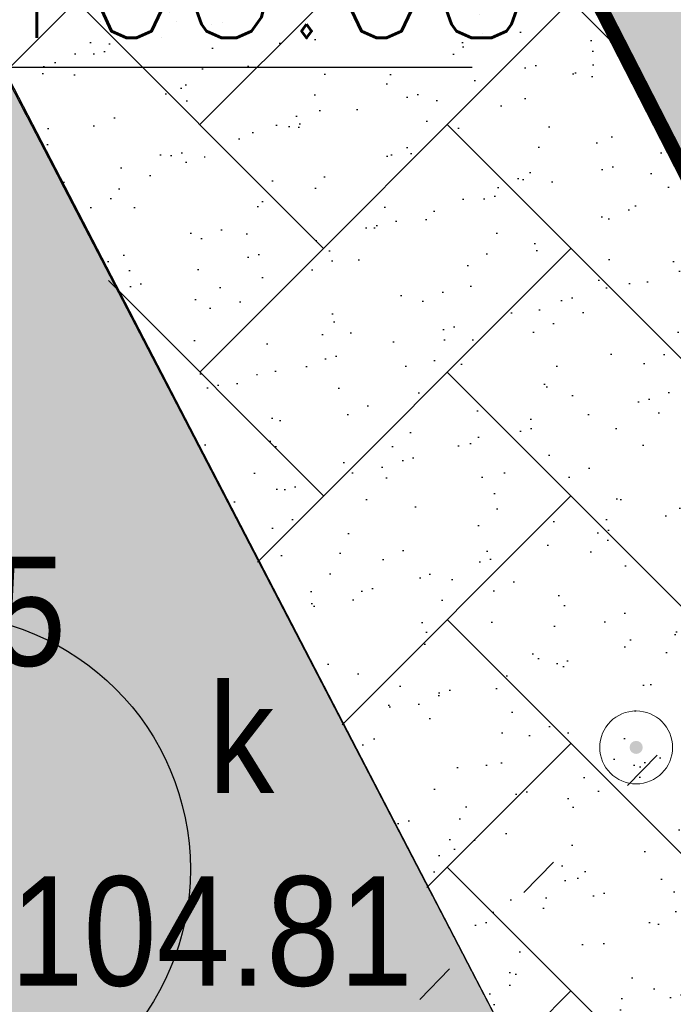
# Model space of a CAD drawing. Extents: x 7489187 to 7491099, y 5781939 to 5785132.
# Tile 55 of 217: x 7490406.17 to 7490410.66, y 5784322.32 to 5784329.07. Entities that reach past the tile are written whole.
import ezdxf
from ezdxf import colors
from ezdxf.entities.mleader import LeaderData, LeaderLine
from ezdxf.enums import TextEntityAlignment as Align
from ezdxf.math import Vec2, Vec3

# ---------------------------------------------------------------- set-up
doc = ezdxf.new("R2010")
doc.units = 0
doc.header["$MEASUREMENT"] = 0
for name, pattern in [('1.5_0.5', [2, 1.5, -0.5]), ('DYN_DIM', [1.0221568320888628, 0.2920448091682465, -0.7301120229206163]), ('HIDDEN', [0.375, 0.25, -0.125])]:
    doc.linetypes.add(name, pattern=pattern)
doc.layers.get('0').update_dxf_attribs({"linetype": 'CONTINUOUS', "lineweight": 5})
doc.layers.get('Defpoints').update_dxf_attribs({"linetype": 'CONTINUOUS'})
doc.layers.get('Defpoints').transparency = 0.8
doc.layers.add('___mpzp_linia zabudowy', color=7, linetype='CONTINUOUS')
for name, color, linetype, lineweight in [('___wymiary', 1, 'CONTINUOUS', 20), ('___wysokość - istniejąca', 210, 'CONTINUOUS', 20), ('__PROJ_DR_szraf zieleń', 141, 'CONTINUOUS', 30), ('_ISTN__DR_szraf utwardzenia', 8, 'CONTINUOUS', 15), ('_ISTN__DR_szraf zieleń', 8, 'CONTINUOUS', 30), ('_ISTN__Z_zieleń do zachowania', 8, 'CONTINUOUS', 30), ('_ISTN_ROZBIÓRKA_DR_szraf utwardzenia', 40, 'CONTINUOUS', 15), ('_ISTN_ROZBIÓRKA_DR_szraf zieleń', 40, 'CONTINUOUS', 30), ('_ROZBIÓRKA_DR_krawężnik', 7, 'NIEIST_1', 30), ('_ROZBIÓRKA_DR_szraf utwardzenia', 11, 'CONTINUOUS', 15)]:
    doc.layers.add(name, color=color, linetype=linetype, lineweight=lineweight)
for name, color, linetype, transparency in [('jezdnia (powierzchnia)', 7, 'CONTINUOUS', 0.8), ('krawężnik (linia)', 7, 'CONTINUOUS', 0.8), ('punkt o określonej wysokości (sieć kanalizacyjna)', 7, 'CONTINUOUS', 0.8), ('punkt o określonej wysokości (sieć kanalizacyjna)-Atr2', 7, 'CONTINUOUS', 0.8), ('punkt wysokościowy sztuczny', 7, 'CONTINUOUS', 0.8), ('punkt wysokościowy sztuczny-Atr2', 7, 'CONTINUOUS', 0.8), ('właz okrągły - siec kanalizacyjna (punkt)', 7, 'CONTINUOUS', 0.8), ('właz okrągły - siec kanalizacyjna (punkt)-Atr17', 7, 'CONTINUOUS', 0.8)]:
    doc.layers.add(name, color=color, linetype=linetype, transparency=transparency)
doc.styles.add('Arial', font='arial.ttf')
doc.styles.add('ROMANS', font='romans.shx', dxfattribs={"width": 0.8})
doc.styles.get("Standard").update_dxf_attribs({"font": 'txt', "width": 0.75})
doc.linetypes.add('NIEIST_1', pattern='A,20,-0.01,["X",Standard,S=5,R=0,X=-2.54,Y=-2.54],-0.01', length=20.02)
doc.dimstyles.new('PZT-AS', dxfattribs={"dimtxt": 1, "dimasz": 0.5, "dimexe": 1, "dimexo": 1, "dimgap": 0.1, "dimtad": 0, "dimdec": 1, "dimrnd": 0.0005, "dimzin": 0, "dimdsep": 46, "dimtxsty": 'Arial', "dimblk": 'ARCHTICK', "dimcen": 0.5, "dimclrd": 256, "dimclre": 256, "dimclrt": 256, "dimazin": 0, "dimtfac": 1, "dimtdec": 1, "dimtofl": 0, "dimtmove": 0, "dimatfit": 3, "dimldrblk": 'ARCHTICK', "dimfxl": 0, "dimtolj": 1, "dimtzin": 0, "dimarcsym": 0})
pattern_1 = [(45, (-7489999.249338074, -5784190.541704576), (-0.4419417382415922, 0.4419417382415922), []), (135, (-7489999.249338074, -5784190.541704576), (-0.4419417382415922, -0.4419417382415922), [])]
pattern_2 = [(273.8880229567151, (-7489999.249338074, -5784190.541704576), (0.8197702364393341, -0.5070811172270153), [0, -0.76, 0, -0.85, 0, -0.8125]), (243.8880229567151, (-7489999.249338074, -5784190.541704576), (0.6853056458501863, -1.5180614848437), [0, -0.41, 0, -0.685, 0, -0.2625]), (203.8880229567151, (-7489998.908895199, -5784190.029529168), (-0.8595845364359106, -1.298303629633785), [0, -0.25, 0, -0.9, 0, -1.175]), (193.8880229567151, (-7489998.908895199, -5784190.029529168), (-0.466577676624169, -1.494684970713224), [0, -0.125, 0, -0.59, 0, -0.675])]

# ---------------------------------------------------------------- blocks, each defined once
blk = doc.blocks.new('US22')
at = {"color": 0, "linetype": 'Continuous', "lineweight": 13}
blk.add_circle((0, 0), 0.25, dxfattribs=at)
blk = doc.blocks.new('PW01')
at = {"linetype": 'Continuous', "lineweight": 13}
h = blk.add_hatch(color=0, dxfattribs=at)
edge = h.paths.add_edge_path()
edge.add_arc((0, 0), 0.045, 0, 360)
blk = doc.blocks.new('PW02')
at = {"linetype": 'Continuous', "lineweight": 13}
h = blk.add_hatch(color=0, dxfattribs=at)
edge = h.paths.add_edge_path()
edge.add_arc((0, 0), 0.045, 0, 360)
blk = doc.blocks.new('EAWEQWEQE')
at = {"layer": '__PROJ_DR_szraf zieleń'}
h = blk.add_hatch(dxfattribs=at)
h.set_pattern_fill('AR-SAND', color=256, scale=0.3, angle=236.3880229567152)
h.set_pattern_definition([(273.8880229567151, (-7489884.42, -5784375.3), (0.4918621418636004, -0.3042486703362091), [0, -0.456, 0, -0.51, 0, -0.4875]), (243.8880229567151, (-7489884.42, -5784375.3), (0.4111833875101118, -0.9108368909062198), [0, -0.246, 0, -0.411, 0, -0.1575]), (203.8880229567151, (-7489884.215734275, -5784374.992694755), (-0.5157507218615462, -0.7789821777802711), [0, -0.15, 0, -0.54, 0, -0.705]), (193.8880229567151, (-7489884.215734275, -5784374.992694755), (-0.2799466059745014, -0.8968109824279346), [0, -0.075, 0, -0.354, 0, -0.405])])
h.paths.add_polyline_path([(71.29999999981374, -37.66000000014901), (71.11637462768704, -37.75461575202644), (72.23692415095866, -39.92932048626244), (69.0367637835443, -41.57825153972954), (69.25, -42), (77.29999999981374, -57.46999999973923), (80.79999999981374, -55.76999999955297)])
at = {"layer": '_ISTN__DR_szraf utwardzenia'}
h = blk.add_hatch(dxfattribs=at)
h.set_pattern_fill('ANSI37', color=256, scale=5)
h.set_pattern_definition(pattern_1)
h.paths.add_polyline_path([(49.21128002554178, -15.8999971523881), (49.17999999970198, -15.88999999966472), (49.21972360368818, -15.86885679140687)])
edge = h.paths.add_edge_path()
edge.add_line((57.83947440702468, -11.22995377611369), (57.84488315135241, -11.23069774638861))
edge.add_arc((57.84195499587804, -11.23195268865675), 0.003185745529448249, 23.19889622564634, 141.1373759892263)
edge = h.paths.add_edge_path()
edge.add_arc((64.61025957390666, -24.4506355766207), 0.007993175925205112, 283.4928539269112, 394.6269540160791)
edge.add_line((64.61683691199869, -24.44609360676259), (64.61212457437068, -24.4584081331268))
h.paths.add_polyline_path([(59.70999999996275, -43.95999999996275), (57.41999999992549, -45.16000000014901), (58.66000000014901, -47.29000000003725), (60.84999999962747, -46.13999999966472)])
h.paths.add_polyline_path([(62.3219036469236, -42.59157070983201), (61.12999999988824, -40.28000000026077), (56.21445642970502, -42.88642733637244), (57.41999999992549, -45.16000000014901), (59.70999999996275, -43.95999999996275)])
h.paths.add_polyline_path([(69.25, -42), (68.17999999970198, -39.95000000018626), (67.25999999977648, -38.12999999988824), (66.78000000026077, -37.97999999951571), (66.29000000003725, -37.91999999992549), (65.79000000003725, -37.95000000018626), (65.29999999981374, -38.0699999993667), (65.04999999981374, -38.16999999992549), (64.62000000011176, -38.41000000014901), (64.5800000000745, -38.43999999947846), (61.12999999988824, -40.28000000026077), (63.44000000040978, -44.75999999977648)])
h.paths.add_polyline_path([(94.28037496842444, -28.88075386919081), (86.07000000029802, -32.99000000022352), (88.25999999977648, -37.29000000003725), (79.17999999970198, -41.91999999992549), (75.88999999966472, -35.28000000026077), (75.67999999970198, -34.91999999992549), (75.34999999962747, -34.54999999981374), (74.95000000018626, -34.25), (74.5, -34.03000000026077), (74.17999999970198, -33.93999999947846), (73.69000000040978, -33.87999999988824), (73.19000000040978, -33.91999999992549), (72.73376459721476, -34.053068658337), (72.43999998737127, -34.20000000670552), (72.1699999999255, -34.33999999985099), (71.79000000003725, -34.66000000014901), (71.46999999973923, -35.04999999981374), (71.34999999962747, -35.25), (71.15000000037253, -35.70999999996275), (71.04999999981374, -36.20000000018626), (71.04000000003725, -36.70000000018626), (71.12000000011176, -37.18999999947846), (71.29999999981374, -37.66000000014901), (75.25, -35.67999999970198), (78.86000000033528, -42.87000000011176), (89.23973959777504, -37.63369145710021), (87.40836682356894, -33.99561086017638), (90.47659464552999, -32.4519082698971), (91.88439887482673, -35.26409141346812), (92.4199999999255, -35), (93.20490985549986, -36.57251269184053), (97.13411178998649, -34.61816181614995)])
h.paths.add_polyline_path([(86.37999999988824, -61.91999999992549), (92.92999999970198, -56.79999999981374), (92.5800000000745, -56.0699999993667), (85.8300000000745, -61.26999999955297), (77.20999999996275, -67.66000000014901), (73.91000000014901, -69.53000000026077), (72.25316040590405, -70.20779801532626), (72.90929836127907, -70.84536183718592), (74.25, -70.26999999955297), (77.59999999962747, -68.38999999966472)])
h.paths.add_polyline_path([(87.94964933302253, 2.794854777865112), (86.28000000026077, 1.870000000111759), (87.45000000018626, -0.1799999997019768), (89.03984216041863, 0.7408491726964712)])
at = {"layer": '_ISTN__DR_szraf zieleń'}
h = blk.add_hatch(dxfattribs=at)
h.set_pattern_fill('AR-SAND', color=256, scale=0.5, angle=236.3880229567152)
h.set_pattern_definition(pattern_2)
edge = h.paths.add_edge_path(flags=17)
edge.add_line((46.94635382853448, -13.79315116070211), (43.59032535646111, -15.57982763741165))
edge.add_line((43.59032535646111, -15.57982763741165), (42.95999999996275, -14.38999999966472))
edge.add_line((42.95999999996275, -14.38999999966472), (38.25999999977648, -16.75))
edge.add_line((38.25999999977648, -16.75), (38.90756137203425, -17.93729795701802))
edge.add_arc((40.49226624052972, -16.71717071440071), 2.000000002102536, 217.5941032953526, 297.2604725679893)
edge.add_line((41.40833904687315, -18.49503758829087), (47.71854556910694, -15.24360819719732))
edge.add_line((47.71854556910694, -15.24360819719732), (46.94635382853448, -13.79315116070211))
h.paths.add_polyline_path([(89.03984216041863, 0.7408491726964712), (87.45000000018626, -0.1799999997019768), (86.28000000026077, 1.870000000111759), (87.94964933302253, 2.794854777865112), (86.9141155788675, 4.745878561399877), (86.54000000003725, 4.060000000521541), (86.19000000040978, 3.129999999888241), (85.99000000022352, 2.150000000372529), (85.95000000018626, 1.150000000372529), (86.03000000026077, 0.3200000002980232), (92.75999999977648, -12.09999999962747), (93.08999999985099, -12.70000000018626), (93.59999999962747, -13.29999999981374), (94.15000000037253, -13.75), (94.81000000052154, -14.0699999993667), (95.54999999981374, -14.21999999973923), (96.28000000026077, -14.25999999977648), (96.95837672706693, -14.17826786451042)], flags=17)
edge = h.paths.add_edge_path()
edge.add_line((100.9142929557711, -21.63151274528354), (100.7000000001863, -22.08999999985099))
edge.add_line((100.7000000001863, -22.08999999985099), (100, -23.55999999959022))
edge.add_line((100, -23.55999999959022), (99.69000000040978, -24.33000000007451))
edge.add_line((99.69000000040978, -24.33000000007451), (99.28000000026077, -25.29000000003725))
edge.add_line((99.28000000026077, -25.29000000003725), (98.9199999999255, -25.89999999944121))
edge.add_line((98.9199999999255, -25.89999999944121), (98.75999999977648, -26.18999999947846))
edge.add_line((98.75999999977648, -26.18999999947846), (97.87000000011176, -27.04999999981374))
edge.add_line((97.87000000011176, -27.04999999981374), (94.28000000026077, -28.87999999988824))
edge.add_line((94.28000000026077, -28.87999999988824), (97.63736342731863, -35.58656293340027))
edge.add_line((97.63736342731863, -35.58656293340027), (93.16631717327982, -37.82480898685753))
edge.add_line((93.16631717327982, -37.82480898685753), (91.88351546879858, -35.26232675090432))
edge.add_line((91.88351546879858, -35.26232675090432), (88.81000000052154, -36.78000000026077))
edge.add_line((88.81000000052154, -36.78000000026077), (89.24121690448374, -37.63662617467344))
edge.add_line((89.24121690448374, -37.63662617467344), (78.86000000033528, -42.87000000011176))
edge.add_line((78.86000000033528, -42.87000000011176), (75.25, -35.67999999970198))
edge.add_line((75.25, -35.67999999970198), (71.29999999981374, -37.66000000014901))
edge.add_line((71.29999999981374, -37.66000000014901), (80.79999999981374, -55.76999999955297))
edge.add_line((80.79999999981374, -55.76999999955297), (77.29999999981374, -57.46999999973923))
edge.add_line((77.29999999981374, -57.46999999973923), (69.25, -42))
edge.add_line((69.25, -42), (63.44000000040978, -44.75999999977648))
edge.add_line((63.44000000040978, -44.75999999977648), (62.3219036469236, -42.59157070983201))
edge.add_line((62.3219036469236, -42.59157070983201), (59.71101718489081, -43.96194514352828))
edge.add_line((59.71101718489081, -43.96194514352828), (60.84999999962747, -46.13999999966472))
edge.add_line((60.84999999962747, -46.13999999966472), (58.66000000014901, -47.29000000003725))
edge.add_line((58.66000000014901, -47.29000000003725), (57.41999999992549, -45.16000000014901))
edge.add_line((57.41999999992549, -45.16000000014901), (56.21445642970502, -42.88642733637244))
edge.add_line((56.21445642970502, -42.88642733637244), (55.20999999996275, -43.20000000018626))
edge.add_line((55.20999999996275, -43.20000000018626), (54.23000000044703, -43.37999999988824))
edge.add_arc((51.92325254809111, -35.80484337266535), 7.91859089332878, 207.0490962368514, 286.93626954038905, ccw=False)
edge.add_line((44.87081948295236, -39.4058528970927), (25.40427235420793, -1.626181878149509))
edge.add_arc((30.7378729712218, 1.122036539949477), 6.000000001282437, 117.26047265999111, 207.2604725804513, ccw=False)
edge.add_line((27.98965454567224, 6.455637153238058), (42.06542094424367, 13.70838878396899))
edge.add_line((42.06542094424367, 13.70838878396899), (44.54986302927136, 19.16984898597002))
edge.add_line((44.54986302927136, 19.16984898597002), (54.29281407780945, 14.73773801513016))
edge.add_line((54.29281407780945, 14.73773801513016), (52.65850050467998, 11.14508493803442))
edge.add_line((52.65850050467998, 11.14508493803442), (55.58000000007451, 12.58999999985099))
edge.add_line((55.58000000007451, 12.58999999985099), (57.96999999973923, 8.140000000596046))
edge.add_line((57.96999999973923, 8.140000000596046), (58.33000000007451, 7.890000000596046))
edge.add_line((58.33000000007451, 7.890000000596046), (59.36000000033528, 8.25))
edge.add_line((59.36000000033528, 8.25), (58.67999999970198, 10.29999999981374))
edge.add_line((58.67999999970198, 10.29999999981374), (59.59999999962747, 10.62999999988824))
edge.add_line((59.59999999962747, 10.62999999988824), (60.3120239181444, 8.584184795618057))
edge.add_line((60.3120239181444, 8.584184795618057), (62.33999999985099, 9.290000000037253))
edge.add_line((62.33999999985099, 9.290000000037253), (61.70000000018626, 11.37000000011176))
edge.add_line((61.70000000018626, 11.37000000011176), (62.65000000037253, 11.70999999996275))
edge.add_line((62.65000000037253, 11.70999999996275), (62.79327710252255, 11.23468389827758))
edge.add_line((62.79327710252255, 11.23468389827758), (65.04409988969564, 12.05855243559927))
edge.add_line((65.04409988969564, 12.05855243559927), (64.88999999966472, 12.50999999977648))
edge.add_line((64.88999999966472, 12.50999999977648), (65.8300000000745, 12.83999999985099))
edge.add_line((65.8300000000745, 12.83999999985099), (65.97795227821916, 12.40037037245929))
edge.add_line((65.97795227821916, 12.40037037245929), (66.52810051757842, 12.60174110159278))
edge.add_line((66.52810051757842, 12.60174110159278), (67.12280952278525, 10.97698603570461))
edge.add_line((67.12280952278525, 10.97698603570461), (69.23000000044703, 11.70000000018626))
edge.add_line((69.23000000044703, 11.70000000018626), (68.54999999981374, 13.81000000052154))
edge.add_line((68.54999999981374, 13.81000000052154), (69.45999999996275, 14.12999999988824))
edge.add_line((69.45999999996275, 14.12999999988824), (70.1699999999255, 12.03000000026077))
edge.add_line((70.1699999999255, 12.03000000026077), (71, 12.32000000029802))
edge.add_line((71, 12.32000000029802), (72.50999999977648, 7.799999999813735))
edge.add_line((72.50999999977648, 7.799999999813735), (82.66000000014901, 11.41999999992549))
edge.add_line((82.66000000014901, 11.41999999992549), (83.19093015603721, 11.76064102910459))
edge.add_line((83.19093015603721, 11.76064102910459), (70.9199999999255, 34.87999999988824))
edge.add_line((70.9199999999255, 34.87999999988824), (51.91000000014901, 39.10000000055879))
edge.add_line((51.91000000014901, 39.10000000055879), (0, 0))
edge.add_line((0, 0), (71.12922030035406, -69.1156747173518))
edge.add_line((71.12922030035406, -69.1156747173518), (70.56000000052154, -66.8999999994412))
edge.add_line((70.56000000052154, -66.8999999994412), (72.98000000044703, -65.91000000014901))
edge.add_line((72.98000000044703, -65.91000000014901), (77.49000000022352, -63.12999999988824))
edge.add_line((77.49000000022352, -63.12999999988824), (87.37000000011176, -55.63999999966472))
edge.add_line((87.37000000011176, -55.63999999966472), (95.04999999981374, -49.75))
edge.add_line((95.04999999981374, -49.75), (105.9199999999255, -41.54999999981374))
edge.add_line((105.9199999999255, -41.54999999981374), (109.8061731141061, -38.38448637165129))
edge.add_line((109.8061731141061, -38.38448637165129), (100.9142929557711, -21.63151274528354))
h.paths.add_polyline_path([(112.2400000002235, -42.96999999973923), (111.5759357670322, -41.71885284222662), (111.1299999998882, -42.04000000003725), (97.87000000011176, -52.12999999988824), (92.5800000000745, -56.0699999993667), (92.92999999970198, -56.79999999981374), (86.37999999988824, -61.91999999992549), (77.59999999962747, -68.38999999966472), (74.25, -70.26999999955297), (72.90929836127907, -70.84536183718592), (73.8300000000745, -71.74000000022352)])
blk = doc.blocks.new('FDFSDFSSDFZ')
at = {"layer": '_ISTN_ROZBIÓRKA_DR_szraf utwardzenia'}
h = blk.add_hatch(dxfattribs=at)
h.set_pattern_fill('ANSI37', color=256, scale=5)
h.set_pattern_definition(pattern_1)
h.paths.add_polyline_path([(49.21128002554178, -15.8999971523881), (49.17999999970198, -15.88999999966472), (49.21972360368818, -15.86885679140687)])
edge = h.paths.add_edge_path()
edge.add_line((57.83947440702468, -11.22995377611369), (57.84488315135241, -11.23069774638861))
edge.add_arc((57.84195499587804, -11.23195268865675), 0.003185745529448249, 23.19889622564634, 141.1373759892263)
edge = h.paths.add_edge_path()
edge.add_arc((64.61025957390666, -24.4506355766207), 0.007993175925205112, 283.4928539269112, 394.6269540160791)
edge.add_line((64.61683691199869, -24.44609360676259), (64.61212457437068, -24.4584081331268))
h.paths.add_polyline_path([(59.70999999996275, -43.95999999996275), (57.41999999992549, -45.16000000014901), (58.66000000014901, -47.29000000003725), (60.84999999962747, -46.13999999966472)])
h.paths.add_polyline_path([(62.3219036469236, -42.59157070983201), (61.12999999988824, -40.28000000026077), (56.21445642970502, -42.88642733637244), (57.41999999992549, -45.16000000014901), (59.70999999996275, -43.95999999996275)])
h.paths.add_polyline_path([(69.25, -42), (68.17999999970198, -39.95000000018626), (67.25999999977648, -38.12999999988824), (66.78000000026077, -37.97999999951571), (66.29000000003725, -37.91999999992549), (65.79000000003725, -37.95000000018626), (65.29999999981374, -38.0699999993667), (65.04999999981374, -38.16999999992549), (64.62000000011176, -38.41000000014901), (64.5800000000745, -38.43999999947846), (61.12999999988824, -40.28000000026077), (63.44000000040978, -44.75999999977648)])
h.paths.add_polyline_path([(94.27999806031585, -28.88000097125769), (86.07000000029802, -32.99000000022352), (88.25999999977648, -37.29000000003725), (79.17999999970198, -41.91999999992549), (75.88999999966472, -35.28000000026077), (75.67999999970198, -34.91999999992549), (75.34999999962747, -34.54999999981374), (74.95000000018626, -34.25), (74.5, -34.03000000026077), (74.17999999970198, -33.93999999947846), (73.69000000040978, -33.87999999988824), (73.19000000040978, -33.91999999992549), (72.73376459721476, -34.053068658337), (72.43999998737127, -34.20000000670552), (72.1699999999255, -34.33999999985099), (71.79000000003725, -34.66000000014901), (71.46999999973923, -35.04999999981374), (71.34999999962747, -35.25), (71.15000000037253, -35.70999999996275), (71.04999999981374, -36.20000000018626), (71.04000000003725, -36.70000000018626), (71.12000000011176, -37.18999999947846), (71.29999999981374, -37.66000000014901), (75.25, -35.67999999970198), (78.86000000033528, -42.87000000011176), (89.23973959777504, -37.63369145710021), (87.40836682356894, -33.99561086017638), (90.47659464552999, -32.4519082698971), (91.88351546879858, -35.26232675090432), (92.4199999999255, -35), (93.20490985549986, -36.57251269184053), (97.14850970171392, -34.61004490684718)])
h.paths.add_polyline_path([(86.37999999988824, -61.91999999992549), (92.92999999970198, -56.79999999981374), (92.5800000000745, -56.0699999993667), (85.8300000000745, -61.26999999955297), (77.20999999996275, -67.66000000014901), (73.91000000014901, -69.53000000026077), (72.25316040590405, -70.20779801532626), (72.90929836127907, -70.84536183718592), (74.25, -70.26999999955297), (77.59999999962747, -68.38999999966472)])
h.paths.add_polyline_path([(87.94964933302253, 2.794854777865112), (86.28000000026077, 1.870000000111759), (87.45000000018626, -0.1799999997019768), (89.03984216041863, 0.7408491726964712)])
at = {"layer": '_ISTN_ROZBIÓRKA_DR_szraf zieleń'}
h = blk.add_hatch(dxfattribs=at)
h.set_pattern_fill('AR-SAND', color=256, scale=0.5, angle=236.3880229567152)
h.set_pattern_definition(pattern_2)
edge = h.paths.add_edge_path(flags=17)
edge.add_line((46.94635382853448, -13.79315116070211), (43.59032535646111, -15.57982763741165))
edge.add_line((43.59032535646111, -15.57982763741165), (42.95999999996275, -14.38999999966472))
edge.add_line((42.95999999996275, -14.38999999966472), (38.25999999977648, -16.75))
edge.add_line((38.25999999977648, -16.75), (39.37166953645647, -18.78823610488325))
edge.add_arc((40.06136920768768, -18.06414055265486), 1.000000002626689, 226.3936601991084, 297.2604725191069)
edge.add_line((40.51940561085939, -18.95307399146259), (47.71854556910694, -15.24360819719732))
edge.add_line((47.71854556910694, -15.24360819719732), (46.94635382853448, -13.79315116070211))
h.paths.add_polyline_path([(89.03984216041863, 0.7408491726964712), (87.45000000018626, -0.1799999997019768), (86.28000000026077, 1.870000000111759), (87.94964933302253, 2.794854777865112), (86.9141155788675, 4.745878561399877), (86.54000000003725, 4.060000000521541), (86.19000000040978, 3.129999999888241), (85.99000000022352, 2.150000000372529), (85.95000000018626, 1.150000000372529), (86.03000000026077, 0.3200000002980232), (92.75999999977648, -12.09999999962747), (93.08999999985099, -12.70000000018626), (93.59999999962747, -13.29999999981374), (94.15000000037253, -13.75), (94.81000000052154, -14.0699999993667), (95.54999999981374, -14.21999999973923), (96.28000000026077, -14.25999999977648), (96.95837672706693, -14.17826786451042)], flags=17)
edge = h.paths.add_edge_path()
edge.add_line((100.9142929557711, -21.63151274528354), (100.7000000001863, -22.08999999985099))
edge.add_line((100.7000000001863, -22.08999999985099), (100, -23.55999999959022))
edge.add_line((100, -23.55999999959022), (99.69000000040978, -24.33000000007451))
edge.add_line((99.69000000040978, -24.33000000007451), (99.28000000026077, -25.29000000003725))
edge.add_line((99.28000000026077, -25.29000000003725), (98.9199999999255, -25.89999999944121))
edge.add_line((98.9199999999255, -25.89999999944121), (98.75999999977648, -26.18999999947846))
edge.add_line((98.75999999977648, -26.18999999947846), (97.87000000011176, -27.04999999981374))
edge.add_line((97.87000000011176, -27.04999999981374), (94.28000000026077, -28.87999999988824))
edge.add_line((94.28000000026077, -28.87999999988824), (97.63736342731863, -35.58656293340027))
edge.add_line((97.63736342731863, -35.58656293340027), (93.16631717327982, -37.82480898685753))
edge.add_line((93.16631717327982, -37.82480898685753), (91.88351546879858, -35.26232675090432))
edge.add_line((91.88351546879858, -35.26232675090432), (88.81000000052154, -36.78000000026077))
edge.add_line((88.81000000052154, -36.78000000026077), (89.24121690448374, -37.63662617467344))
edge.add_line((89.24121690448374, -37.63662617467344), (78.86000000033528, -42.87000000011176))
edge.add_line((78.86000000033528, -42.87000000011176), (75.25, -35.67999999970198))
edge.add_line((75.25, -35.67999999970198), (71.29999999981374, -37.66000000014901))
edge.add_line((71.29999999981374, -37.66000000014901), (80.79999999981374, -55.76999999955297))
edge.add_line((80.79999999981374, -55.76999999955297), (77.29999999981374, -57.46999999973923))
edge.add_line((77.29999999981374, -57.46999999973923), (69.25, -42))
edge.add_line((69.25, -42), (63.44000000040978, -44.75999999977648))
edge.add_line((63.44000000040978, -44.75999999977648), (62.3219036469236, -42.59157070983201))
edge.add_line((62.3219036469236, -42.59157070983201), (59.71101718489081, -43.96194514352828))
edge.add_line((59.71101718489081, -43.96194514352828), (60.84999999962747, -46.13999999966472))
edge.add_line((60.84999999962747, -46.13999999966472), (58.66000000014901, -47.29000000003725))
edge.add_line((58.66000000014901, -47.29000000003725), (57.41999999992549, -45.16000000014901))
edge.add_line((57.41999999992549, -45.16000000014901), (56.2190921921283, -42.89517006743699))
edge.add_line((56.2190921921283, -42.89517006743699), (55.20999999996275, -43.20000000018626))
edge.add_line((55.20999999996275, -43.20000000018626), (54.23000000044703, -43.37999999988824))
edge.add_arc((51.92325254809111, -35.80484337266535), 7.91859089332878, 207.0490962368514, 286.93626954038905, ccw=False)
edge.add_line((44.87081948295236, -39.4058528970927), (33.73000000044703, -17.80999999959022))
edge.add_line((33.73000000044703, -17.80999999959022), (25.40427235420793, -1.626181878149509))
edge.add_arc((30.7378729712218, 1.122036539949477), 6.000000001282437, 117.26047265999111, 207.2604725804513, ccw=False)
edge.add_line((27.98965454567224, 6.455637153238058), (42.06542094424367, 13.70838878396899))
edge.add_line((42.06542094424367, 13.70838878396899), (44.54986302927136, 19.16984898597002))
edge.add_line((44.54986302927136, 19.16984898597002), (54.29281407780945, 14.73773801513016))
edge.add_line((54.29281407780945, 14.73773801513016), (52.65850050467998, 11.14508493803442))
edge.add_line((52.65850050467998, 11.14508493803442), (55.58000000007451, 12.58999999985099))
edge.add_line((55.58000000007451, 12.58999999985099), (57.96999999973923, 8.140000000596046))
edge.add_line((57.96999999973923, 8.140000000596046), (58.33000000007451, 7.890000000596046))
edge.add_line((58.33000000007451, 7.890000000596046), (59.36000000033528, 8.25))
edge.add_line((59.36000000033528, 8.25), (58.67999999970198, 10.29999999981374))
edge.add_line((58.67999999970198, 10.29999999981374), (59.59999999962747, 10.62999999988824))
edge.add_line((59.59999999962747, 10.62999999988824), (60.3120239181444, 8.584184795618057))
edge.add_line((60.3120239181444, 8.584184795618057), (62.33999999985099, 9.290000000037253))
edge.add_line((62.33999999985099, 9.290000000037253), (61.70000000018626, 11.37000000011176))
edge.add_line((61.70000000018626, 11.37000000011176), (62.65000000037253, 11.70999999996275))
edge.add_line((62.65000000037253, 11.70999999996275), (62.79327710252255, 11.23468389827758))
edge.add_line((62.79327710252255, 11.23468389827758), (65.04409988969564, 12.05855243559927))
edge.add_line((65.04409988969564, 12.05855243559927), (64.88999999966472, 12.50999999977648))
edge.add_line((64.88999999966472, 12.50999999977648), (65.8300000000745, 12.83999999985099))
edge.add_line((65.8300000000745, 12.83999999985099), (65.97795227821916, 12.40037037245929))
edge.add_line((65.97795227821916, 12.40037037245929), (66.52810051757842, 12.60174110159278))
edge.add_line((66.52810051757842, 12.60174110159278), (67.12280952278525, 10.97698603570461))
edge.add_line((67.12280952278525, 10.97698603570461), (69.23000000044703, 11.70000000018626))
edge.add_line((69.23000000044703, 11.70000000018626), (68.54999999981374, 13.81000000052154))
edge.add_line((68.54999999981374, 13.81000000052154), (69.45999999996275, 14.12999999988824))
edge.add_line((69.45999999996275, 14.12999999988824), (70.1699999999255, 12.03000000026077))
edge.add_line((70.1699999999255, 12.03000000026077), (71, 12.32000000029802))
edge.add_line((71, 12.32000000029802), (72.50999999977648, 7.799999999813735))
edge.add_line((72.50999999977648, 7.799999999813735), (82.66000000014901, 11.41999999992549))
edge.add_line((82.66000000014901, 11.41999999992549), (83.19093015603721, 11.76064102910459))
edge.add_line((83.19093015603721, 11.76064102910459), (70.9199999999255, 34.87999999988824))
edge.add_line((70.9199999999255, 34.87999999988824), (51.91000000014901, 39.10000000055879))
edge.add_line((51.91000000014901, 39.10000000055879), (0, 0))
edge.add_line((0, 0), (71.12922030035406, -69.1156747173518))
edge.add_line((71.12922030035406, -69.1156747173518), (70.56000000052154, -66.8999999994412))
edge.add_line((70.56000000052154, -66.8999999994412), (72.98000000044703, -65.91000000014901))
edge.add_line((72.98000000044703, -65.91000000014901), (77.49000000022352, -63.12999999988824))
edge.add_line((77.49000000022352, -63.12999999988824), (87.37000000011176, -55.63999999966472))
edge.add_line((87.37000000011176, -55.63999999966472), (95.04999999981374, -49.75))
edge.add_line((95.04999999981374, -49.75), (105.9199999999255, -41.54999999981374))
edge.add_line((105.9199999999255, -41.54999999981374), (109.8061731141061, -38.38448637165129))
edge.add_line((109.8061731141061, -38.38448637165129), (100.9142929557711, -21.63151274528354))
h.paths.add_polyline_path([(112.2400000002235, -42.96999999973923), (111.5759357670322, -41.71885284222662), (111.1299999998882, -42.04000000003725), (97.87000000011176, -52.12999999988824), (92.5800000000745, -56.0699999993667), (92.92999999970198, -56.79999999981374), (86.37999999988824, -61.91999999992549), (77.59999999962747, -68.38999999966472), (74.25, -70.26999999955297), (72.90929836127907, -70.84536183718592), (73.8300000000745, -71.74000000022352)])
at = {"layer": '_ROZBIÓRKA_DR_szraf utwardzenia', "ltscale": 2}
h = blk.add_hatch(dxfattribs=at)
h.set_pattern_fill('AR-HBONE', color=256, scale=0.3)
h.set_pattern_definition([(45, (-7490034.42, -5784375.3), (0, 1.697056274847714), [3.6, -1.2]), (135, (-7490033.571471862, -5784374.451471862), (1.332267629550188e-16, 1.697056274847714), [3.6, -1.2])])
h.paths.add_polyline_path([(38.25, -13.3199999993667), (38.83000000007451, -12.43999999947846), (39.54999999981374, -11.75), (40.32000000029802, -11.29000000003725), (42.19067206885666, -10.22961904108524), (40.65472773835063, -7.322749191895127), (36.23000000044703, -9.629999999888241), (35.19000000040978, -10.3199999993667), (34.46999999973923, -11.01999999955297), (34.08000000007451, -11.51999999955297), (33.57000000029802, -12.37999999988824), (33.40000000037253, -12.79999999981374), (33.13999999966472, -13.76999999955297), (33.03000000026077, -14.75999999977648), (33.03000000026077, -14.91999999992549), (33.11000000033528, -15.91999999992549), (33.33999999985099, -16.88999999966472), (33.73000000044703, -17.80999999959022), (44.74000000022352, -38.16999999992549), (45.5, -39.50999999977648), (46.09999999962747, -40.29999999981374), (46.79000000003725, -41.03000000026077), (46.96999999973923, -41.20000000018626), (47.75, -41.83000000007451), (48.59999999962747, -42.35999999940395), (49.49000000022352, -42.80999999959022), (49.99000000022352, -42.99000000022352), (50.95999999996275, -43.25), (51.94000000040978, -43.41000000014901), (52.94000000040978, -43.46999999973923), (53.24000000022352, -43.46999999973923), (54.23000000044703, -43.37999999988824), (54.53093875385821, -43.32472553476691), (55.32023093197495, -43.0119182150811), (56.07868828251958, -42.63037790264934), (65.84885452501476, -37.59615190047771, -0.4479799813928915), (67.25999990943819, -38.12999982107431), (68.17999999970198, -39.95000000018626), (69.25, -42), (77.29999999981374, -57.46999999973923), (80.79999999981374, -55.76999999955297), (71.29999999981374, -37.66000000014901), (71.11532196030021, -37.75257278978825), (70.40477853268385, -36.37358674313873, -0.4142135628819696), (70.83567556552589, -35.02661690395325), (72.1699999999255, -34.33999999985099), (72.43999998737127, -34.20000000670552), (67.55191766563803, -25.4160916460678), (92.92499999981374, -12.39999999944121), (92.75999999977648, -12.09999999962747), (86.03000000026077, 0.3200000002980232), (60.95999999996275, -12.74000000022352), (66.29999999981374, -23.12999999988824), (66.42999999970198, -23.39999999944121), (66.52000000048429, -23.67999999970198), (66.5800000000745, -23.95999999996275), (66.62000000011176, -24.25999999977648), (66.62000000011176, -24.55999999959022), (66.5850485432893, -24.89786407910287), (66.46999999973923, -25.21999999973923), (66.33999999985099, -25.49000000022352), (66.19000000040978, -25.75), (66, -25.97999999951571), (65.86000000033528, -26.13999999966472), (65.63999999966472, -26.33999999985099), (65.40000000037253, -26.51999999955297), (65.13999999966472, -26.66999999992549), (64.87000000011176, -26.79000000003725), (64.67999999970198, -26.85999999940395), (57.91999999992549, -30.38999999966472), (59.59999999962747, -33.58999999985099), (62.66000000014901, -31.93999999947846), (63.02000000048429, -31.75999999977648), (63.41000000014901, -31.71999999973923), (63.79000000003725, -31.84999999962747), (64.11347826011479, -32.1303478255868), (64.28000000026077, -32.53000000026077), (64.28000000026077, -32.92999999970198), (64.12000000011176, -33.29999999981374), (63.80747909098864, -33.59096774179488), (59.61000000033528, -35.75999999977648), (57.46999999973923, -36.92999999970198), (55.08000000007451, -38.25), (54.12999999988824, -38.54999999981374), (53.13999999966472, -38.66000000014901), (52.81000000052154, -38.64999999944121), (51.82000000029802, -38.49000000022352), (50.88999999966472, -38.14999999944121), (50.37999999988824, -37.85999999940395), (48.83000000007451, -36.12999999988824), (38.25999999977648, -16.75), (37.90000000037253, -15.68999999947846), (37.84999999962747, -14.68999999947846), (37.91000000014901, -14.25999999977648)])
h.paths.add_polyline_path([(67.88999999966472, -12.33999999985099), (67.95000000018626, -12.04999999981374), (68.12999999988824, -11.80999999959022), (68.38999999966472, -11.66000000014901), (68.69000000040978, -11.63999999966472), (68.96999999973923, -11.75999999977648), (69.16000000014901, -11.95999999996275), (72.74000000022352, -18.93999999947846), (72.91000000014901, -19.18999999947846), (72.96999999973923, -19.47999999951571), (72.9199999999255, -19.76999999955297), (72.75, -20.01999999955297), (72.53000000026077, -20.17999999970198), (72.24000000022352, -20.24000000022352), (71.94000000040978, -20.18999999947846), (71.69000000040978, -20.03000000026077), (71.48000000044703, -19.66999999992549), (67.96999999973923, -12.62999999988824)], flags=16)
h.paths.add_polyline_path([(74.59999999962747, -8.979999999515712), (74.58999999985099, -8.679999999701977), (74.70999999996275, -8.410000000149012), (74.92999999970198, -8.21999999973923), (75.21999999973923, -8.149999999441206), (75.50999999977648, -8.209999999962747), (75.75, -8.399999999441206), (75.8300000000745, -8.540000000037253), (79.37000000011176, -15.35999999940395), (79.54999999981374, -15.59999999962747), (79.62999999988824, -15.87999999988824), (79.59999999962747, -16.17999999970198), (79.45999999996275, -16.43999999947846), (79.19933333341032, -16.65533333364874), (78.88999999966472, -16.72999999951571), (78.58999999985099, -16.68999999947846), (78.3300000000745, -16.54999999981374), (78.15000000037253, -16.3199999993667), (78.06000000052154, -16.08000000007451), (74.74000000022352, -9.240000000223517)], flags=16)
h.paths.add_polyline_path([(81.11000000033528, -5.519999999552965), (81.15000000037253, -5.21999999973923), (81.32000000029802, -4.96999999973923), (81.5, -4.849999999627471), (81.79000000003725, -4.78000000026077), (82.0800000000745, -4.839999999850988), (82.32000000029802, -5.019999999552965), (82.38999999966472, -5.120000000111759), (86.09999999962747, -12.25999999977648), (86.13999999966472, -12.55999999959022), (86.06000000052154, -12.83999999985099), (85.87000000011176, -13.0699999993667), (85.77000000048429, -13.13999999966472), (85.49000000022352, -13.22999999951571), (85.19000000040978, -13.18999999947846), (84.92999999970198, -13.04000000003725), (84.77000000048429, -12.83000000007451), (81.20000000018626, -5.799999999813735)], flags=16)
h.paths.add_polyline_path([(58.33000000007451, -9.870000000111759), (58.62999999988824, -9.849999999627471), (58.92999999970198, -9.889999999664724), (59.23230088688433, -9.997964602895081), (59.5, -10.17999999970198), (59.75969072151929, -10.43969072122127), (56.81000000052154, -4.729999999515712), (56.92999999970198, -5.120000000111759), (56.96999999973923, -5.509999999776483), (56.92999999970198, -5.910000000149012), (56.81000000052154, -6.290000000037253), (56.74000000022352, -6.439999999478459), (55.54000000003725, -7.370000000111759), (50.33999999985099, -10.10999999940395), (50.53000000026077, -10.54000000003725), (47.37000000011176, -12.22999999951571), (48.79999999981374, -14.89999999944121)], flags=17)
h.paths.add_polyline_path([(53.41533603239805, 0.9327368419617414), (53.5, 0.5200000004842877), (53.46999999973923, 0.009999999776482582), (53.33999999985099, -0.3599999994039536), (53.12000000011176, -0.7000000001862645), (52.70000000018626, -1.059999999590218), (50.52000000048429, -2.149999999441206), (52.02000000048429, -4.910000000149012), (54.45999999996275, -3.679999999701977), (54.83999999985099, -3.580000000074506), (55.24000000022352, -3.559999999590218), (55.68645669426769, -3.638129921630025), (56.04999999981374, -3.830000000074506), (56.36000000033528, -4.069999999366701), (56.58388452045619, -4.336939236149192)])
h.paths.add_polyline_path([(72.50999999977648, 7.799999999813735), (72.36000000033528, 7.78000000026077), (72.06000000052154, 7.78000000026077), (71.77000000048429, 7.860000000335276), (71.58999999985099, 7.940000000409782), (71.36000000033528, 8.120000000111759), (71.1699999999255, 8.360000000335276), (70.91000000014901, 8.940000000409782), (70.87999999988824, 8.990000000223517), (70.70000000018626, 9.230000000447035), (70.45999999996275, 9.400000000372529), (70.28000000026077, 9.480000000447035), (69.99000000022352, 9.53000000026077), (69.69000000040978, 9.5), (60.24000000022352, 6.040000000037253), (59.77000000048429, 5.870000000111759), (59.28000000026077, 5.820000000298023), (58.72203747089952, 5.920433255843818), (58.23000000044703, 6.200000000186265), (57.87999999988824, 6.540000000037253), (57.62000000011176, 6.96999999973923), (57.61000000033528, 7), (55.21999999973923, 11.49000000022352), (53.04999999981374, 10.41999999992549), (55.73000000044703, 5.169999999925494), (55.70000000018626, 4.78000000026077), (55.48000000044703, 4.450000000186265), (55.29000000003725, 4.320000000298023), (54.90000000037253, 4.25), (54.53000000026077, 4.370000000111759), (54.34999999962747, 4.520000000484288), (51.61000000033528, 9.6800000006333), (49.25, 8.5), (53.25, 1.270000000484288), (53.38704244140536, 0.979792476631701)])
blk = doc.blocks.new('_ArchTick')
at = {"color": 0, "linetype": 'ByBlock', "const_width": 0.15}
blk.add_lwpolyline([(-0.5, -0.5), (0.5, 0.5)], dxfattribs=at)
blk = doc.blocks.new('*D135')
at = {"layer": '___wymiary', "linetype": 'DYN_DIM', "lineweight": -2}
for p, q in [((7490429.081174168, 5784339.893082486), (7490400.805552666, 5784310.793707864)), ((7490400.805552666, 5784310.793707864), (7490400.457111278, 5784310.43511534))]:
    blk.add_line(p, q, dxfattribs=at)
at = {"layer": '___wymiary', "lineweight": -2}
for p, q in [((7490429.081174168, 5784339.893082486), (7490429.798359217, 5784339.19619971)), ((7490400.805552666, 5784310.793707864), (7490401.522737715, 5784310.096825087))]:
    blk.add_line(p, q, dxfattribs=at)
at = {"layer": 'Defpoints', "color": 0}
for p in [(7490429.081174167, 5784339.893082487), (7490400.805552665, 5784310.793707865), (7490400.805552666, 5784310.793707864)]:
    blk.add_point(p, dxfattribs=at)
at = {"layer": '___wymiary', "lineweight": -2, "xscale": 0.5, "yscale": 0.5, "zscale": 0.5}
for p, rotation in [((7490429.081174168, 5784339.893082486), 45.82255926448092), ((7490400.805552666, 5784310.793707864), 225.8225592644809)]:
    blk.add_blockref('_ArchTick', p, dxfattribs=dict(at, rotation=rotation))
at = {"layer": '___wymiary', "insert": (7490399.009106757, 5784308.944926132), "char_height": 1.5, "attachment_point": 5, "rotation": 45.82255926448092, "style": 'Arial'}
blk.add_mtext('\\A1;40.6', dxfattribs=at)
blk = doc.blocks.new('*D140')
at = {"layer": '___wymiary', "lineweight": -2}
for p, q in [((7490426.925682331, 5784340.890022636), (7490426.208407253, 5784341.586812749)), ((7490399.201152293, 5784312.350417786), (7490398.483877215, 5784313.047207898))]:
    blk.add_line(p, q, dxfattribs=at)
at = {"layer": '___wymiary', "linetype": 'DYN_DIM', "lineweight": -2}
for p, q in [((7490426.925682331, 5784340.890022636), (7490399.201152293, 5784312.350417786)), ((7490399.201152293, 5784312.350417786), (7490398.852757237, 5784311.991780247))]:
    blk.add_line(p, q, dxfattribs=at)
at = {"layer": 'Defpoints', "color": 0}
for p in [(7490427.351714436, 5784340.476157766, 1.698297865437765e-08), (7490399.201152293, 5784312.350417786), (7490399.627184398, 5784311.936552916)]:
    blk.add_point(p, dxfattribs=at)
at = {"layer": '___wymiary', "lineweight": -2, "xscale": 0.5, "yscale": 0.5, "zscale": 0.5}
for p, rotation in [((7490426.925682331, 5784340.890022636), 45.82996175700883), ((7490399.201152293, 5784312.350417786), 225.8299617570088)]:
    blk.add_blockref('_ArchTick', p, dxfattribs=dict(at, rotation=rotation))
at = {"layer": '___wymiary', "insert": (7490397.424907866, 5784310.521953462), "char_height": 1.5, "attachment_point": 5, "rotation": 45.82996175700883, "style": 'Arial'}
blk.add_mtext('\\A1;39.8', dxfattribs=at)
blk = doc.blocks.new('*D143')
at = {"layer": '___wymiary', "lineweight": -2}
for p, q in [((7490400.169640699, 5784347.552866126), (7490399.369320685, 5784346.953293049)), ((7490424.187058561, 5784315.494021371), (7490423.386738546, 5784314.894448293))]:
    blk.add_line(p, q, dxfattribs=at)
at = {"layer": '___wymiary', "linetype": 'DYN_DIM', "lineweight": -2}
for p, q in [((7490400.169640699, 5784347.552866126), (7490424.187058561, 5784315.494021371)), ((7490424.187058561, 5784315.494021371), (7490424.486845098, 5784315.093861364))]:
    blk.add_line(p, q, dxfattribs=at)
at = {"layer": 'Defpoints', "color": 0}
for p in [(7490400.169640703, 5784347.552866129), (7490424.187058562, 5784315.494021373), (7490424.187058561, 5784315.494021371)]:
    blk.add_point(p, dxfattribs=at)
at = {"layer": '___wymiary', "lineweight": -2, "xscale": 0.5, "yscale": 0.5, "zscale": 0.5}
for p, rotation in [((7490400.169640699, 5784347.552866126), 126.8393276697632), ((7490424.187058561, 5784315.494021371), 306.8393276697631)]:
    blk.add_blockref('_ArchTick', p, dxfattribs=dict(at, rotation=rotation))
at = {"layer": '___wymiary', "insert": (7490425.646156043, 5784313.546394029), "char_height": 1.5, "attachment_point": 5, "rotation": 306.8393276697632, "style": 'Arial'}
blk.add_mtext('\\A1;40.1', dxfattribs=at)
blk = doc.blocks.new('*D149')
at = {"layer": '___wymiary', "lineweight": -2}
for p, q in [((7490378.887446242, 5784372.735233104), (7490378.087071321, 5784372.135733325)), ((7490422.632325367, 5784314.332702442), (7490421.831950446, 5784313.733202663))]:
    blk.add_line(p, q, dxfattribs=at)
at = {"layer": '___wymiary', "linetype": 'DYN_DIM', "lineweight": -2}
for p, q in [((7490378.887446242, 5784372.735233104), (7490422.632325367, 5784314.332702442)), ((7490422.632325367, 5784314.332702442), (7490422.932075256, 5784313.93251498))]:
    blk.add_line(p, q, dxfattribs=at)
at = {"layer": 'Defpoints', "color": 0}
for p in [(7490379.686149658, 5784373.333480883), (7490423.431028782, 5784314.930950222), (7490422.632325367, 5784314.332702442)]:
    blk.add_point(p, dxfattribs=at)
at = {"layer": '___wymiary', "lineweight": -2, "xscale": 0.5, "yscale": 0.5, "zscale": 0.5}
for p, rotation in [((7490378.887446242, 5784372.735233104), 126.8340803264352), ((7490422.632325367, 5784314.332702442), 306.8340803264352)]:
    blk.add_blockref('_ArchTick', p, dxfattribs=dict(at, rotation=rotation))
at = {"layer": '___wymiary', "insert": (7490424.154731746, 5784312.300181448), "char_height": 1.5, "attachment_point": 5, "rotation": 306.83408032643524, "style": 'Arial'}
blk.add_mtext('\\A1;73.0', dxfattribs=at)
blk = doc.blocks.new('*D166')
at = {"layer": '___wymiary', "lineweight": -2}
for p, q in [((7490382.01625953, 5784388.013957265), (7490382.816531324, 5784388.613594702)), ((7490431.981113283, 5784321.331224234), (7490432.781385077, 5784321.930861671))]:
    blk.add_line(p, q, dxfattribs=at)
at = {"layer": '___wymiary', "linetype": 'DYN_DIM', "lineweight": -2}
for p, q in [((7490382.01625953, 5784388.013957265), (7490431.981113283, 5784321.331224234)), ((7490431.981113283, 5784321.331224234), (7490432.280932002, 5784320.931088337))]:
    blk.add_line(p, q, dxfattribs=at)
at = {"layer": 'Defpoints', "color": 0}
for p in [(7490382.01625953, 5784388.013957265), (7490431.981113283, 5784321.331224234), (7490431.981113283, 5784321.331224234)]:
    blk.add_point(p, dxfattribs=at)
at = {"layer": '___wymiary', "lineweight": -2, "xscale": 0.5, "yscale": 0.5, "zscale": 0.5}
for p, rotation in [((7490382.01625953, 5784388.013957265), 126.8439354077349), ((7490431.981113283, 5784321.331224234), 306.843935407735)]:
    blk.add_blockref('_ArchTick', p, dxfattribs=dict(at, rotation=rotation))
at = {"layer": '___wymiary', "insert": (7490433.509697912, 5784319.291186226), "char_height": 1.5, "attachment_point": 5, "rotation": 306.843935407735, "style": 'Arial'}
blk.add_mtext('\\A1;83.3', dxfattribs=at)
blk = doc.blocks.new('_Dot')
at = {"color": 0, "linetype": 'ByBlock', "lineweight": -2}
blk.add_line((-0.5, 0), (-1, 0), dxfattribs=at)
at = {"color": 0, "linetype": 'ByBlock', "const_width": 0.5}
blk.add_lwpolyline([(-0.25, 0, 1), (0.25, 0, 1)], format="xyb", close=True, dxfattribs=at)
blk = doc.blocks.new('FDSFSDF')
at = {"layer": '___mpzp_linia zabudowy', "linetype": 'HIDDEN', "ltscale": 10, "const_width": 0.1}
blk.add_lwpolyline([(7490423.478968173, 5784303.159609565), (7490386.594009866, 5784375.123586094), (7490346.051150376, 5784353.676702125)], dxfattribs=at)

msp = doc.modelspace()

# ---------------------------------------------------------------- linework, layer by layer
at = {"layer": '_ISTN__Z_zieleń do zachowania'}
msp.add_circle((7490405.590518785, 5784323.244127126), 1.75, dxfattribs=at)
at = {"layer": '_ROZBIÓRKA_DR_krawężnik', "ltscale": 0.2}
msp.add_lwpolyline([(7490375.08, 5784367.98), (7490370.65, 5784365.67, 0.3751533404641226), (7490367.76, 5784358.41), (7490379.4, 5784336.65, 0.3803797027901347), (7490390.59, 5784332.39), (7490399.595, 5784337.18, -0.197867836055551), (7490401.679999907, 5784337.170000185), (7490411.72, 5784317.83), (7490415.216646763, 5784319.528371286), (7490405.72, 5784337.64, -0.4123983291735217), (7490406.859999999, 5784341.1)], format="xyb", dxfattribs=at)
at = {"layer": 'jezdnia (powierzchnia)', "color": 7, "linetype": '1.5_0.5', "lineweight": 18, "flags": 128}
msp.add_lwpolyline([(7490403.672, 5784333.295), (7490411.723999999, 5784317.834), (7490415.219, 5784319.526000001), (7490405.72, 5784337.64), (7490405.543, 5784338.107000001), (7490405.457, 5784338.598999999), (7490405.467, 5784339.097999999), (7490405.571, 5784339.586), (7490405.766, 5784340.045), (7490405.89, 5784340.25), (7490406.206, 5784340.637), (7490406.589, 5784340.957), (7490399.722999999, 5784337.232000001), (7490400.208, 5784337.35), (7490400.706, 5784337.379), (7490401.202000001, 5784337.319), (7490401.679, 5784337.171), (7490402.603999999, 5784335.346)], close=True, dxfattribs=at)
at = {"layer": 'krawężnik (linia)', "color": 7, "linetype": 'Continuous', "lineweight": 25, "flags": 128}
msp.add_lwpolyline([(7490399, 5784336.86), (7490399.038, 5784336.886), (7490399.472, 5784337.132999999), (7490399.722999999, 5784337.232000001), (7490400.208, 5784337.35), (7490400.706, 5784337.379), (7490401.202000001, 5784337.319), (7490401.679, 5784337.171), (7490402.603999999, 5784335.346), (7490403.672, 5784333.295), (7490411.723999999, 5784317.834), (7490415.219, 5784319.526000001), (7490405.72, 5784337.64)], dxfattribs=at)

# ---------------------------------------------------------------- block references
for name in ['EAWEQWEQE', 'FDFSDFSSDFZ']:
    msp.add_blockref(name, (7490334.42, 5784375.3))
at = {"layer": '___mpzp_linia zabudowy'}
msp.add_blockref('FDSFSDF', (0, 0), dxfattribs=at)
at = {"layer": 'punkt o określonej wysokości (sieć kanalizacyjna)', "color": 34, "linetype": 'Continuous', "lineweight": 13}
msp.add_blockref('PW01', (7490410.4, 5784324.08), dxfattribs=at)
at = {"layer": 'punkt wysokościowy sztuczny', "color": 7, "linetype": 'Continuous', "lineweight": 13}
msp.add_blockref('PW02', (7490406.8, 5784324.19), dxfattribs=at)
at = {"layer": 'właz okrągły - siec kanalizacyjna (punkt)', "color": 7, "linetype": 'Continuous', "lineweight": 18}
msp.add_blockref('US22', (7490410.4, 5784324.08), dxfattribs=at)

# ---------------------------------------------------------------- texts
at = {"layer": 'punkt o określonej wysokości (sieć kanalizacyjna)-Atr2', "color": 34, "width": 0.9}
msp.add_text('104.81', height=0.75, dxfattribs=at).set_placement((7490406.105, 5784322.221), align=Align.BOTTOM_LEFT)
at = {"layer": 'punkt wysokościowy sztuczny-Atr2', "color": 7, "width": 0.9}
msp.add_text('104.95', height=0.75, dxfattribs=at).set_placement((7490403.727000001, 5784324.414), align=Align.BOTTOM_LEFT)
at = {"layer": 'właz okrągły - siec kanalizacyjna (punkt)-Atr17', "color": 7, "width": 0.9}
msp.add_text('k', height=0.75, dxfattribs=at).set_placement((7490407.465, 5784323.542), align=Align.BOTTOM_LEFT)

# ---------------------------------------------------------------- dimensions: what is measured, and where the dimension line sits
at = {"layer": '___wymiary'}
for base, p1, p2, angle, picture, middle in [((7490431.981113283, 5784321.331224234), (7490382.016259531, 5784388.013957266), (7490431.981113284, 5784321.331224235), 306.84393540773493, '*D166', (7490433.509697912, 5784319.291186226)), ((7490422.632325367, 5784314.332702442), (7490379.686149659, 5784373.333480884), (7490423.431028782, 5784314.930950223), 306.8340803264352, '*D149', (7490424.154731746, 5784312.300181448)), ((7490424.187058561, 5784315.494021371), (7490400.169640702, 5784347.552866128), (7490424.187058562, 5784315.494021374), 306.8393276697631, '*D143', (7490425.646156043, 5784313.546394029)), ((7490399.201152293, 5784312.350417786), (7490427.351714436, 5784340.476157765, 1.698297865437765e-08), (7490399.627184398, 5784311.936552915), 225.82996175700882, '*D140', (7490397.424907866, 5784310.521953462)), ((7490400.805552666, 5784310.793707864), (7490429.081174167, 5784339.893082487), (7490400.805552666, 5784310.793707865), 225.82255926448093, '*D135', (7490399.009106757, 5784308.944926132))]:
    dim = msp.add_linear_dim(base=base, p1=p1, p2=p2, angle=angle, dimstyle='PZT-AS', override={"dimtxt": 1.5, "dimfxl": 5}, dxfattribs=at)
    dim.commit()
    dim.dimension.update_dxf_attribs({"geometry": picture, "text_midpoint": middle, "dimtype": 161})

# ---------------------------------------------------------------- leaders
at = {"layer": '___wysokość - istniejąca'}
ml = msp.add_multileader_mtext('Standard', dxfattribs=at)
ml.set_content('105.08', color=256, style='ROMANS')
ml.set_leader_properties()
ml.set_arrow_properties(name='DOT')
ml.build(insert=Vec2(0, 0))
ml.multileader.update_dxf_attribs({"text_left_attachment_type": 6, "text_right_attachment_type": 6, "dogleg_length": 0, "arrow_head_size": 0.3})
ctx = ml.context
ctx.base_point, ctx.char_height, ctx.arrow_head_size, ctx.landing_gap_size, ctx.plane_origin = Vec3(7490405.81909469, 5784328.744656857), 1, 0.3, 0.09, Vec3(7490428.515554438, 5784321.589191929)
ctx.left_attachment, ctx.right_attachment = 6, 6
notes = []
notes.append((ctx, [(0, (1, 1, 0), (7490405.81909469, 5784328.744656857), (1, 0), 0, [(0, [(7490402.95, 5784325.7)], 0, [])])]))
ctx.mtext.insert, ctx.mtext.flow_direction = Vec3(7490405.90909469, 5784329.944656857), 5
for ctx, leaders in notes:
    for number, flags, end, landing, length, lines in leaders:
        leader = LeaderData()
        leader.index, (leader.has_last_leader_line, leader.has_dogleg_vector, leader.attachment_direction) = number, flags
        leader.last_leader_point, leader.dogleg_vector, leader.dogleg_length = Vec3(end), Vec3(landing), length
        for number, points, colour, breaks in lines:
            line = LeaderLine()
            line.index, line.vertices, line.color, line.breaks = number, Vec3.list(points), colors.encode_raw_color(colour), breaks
            leader.lines.append(line)
        ctx.leaders.append(leader)

doc.saveas('drawing.dxf')
